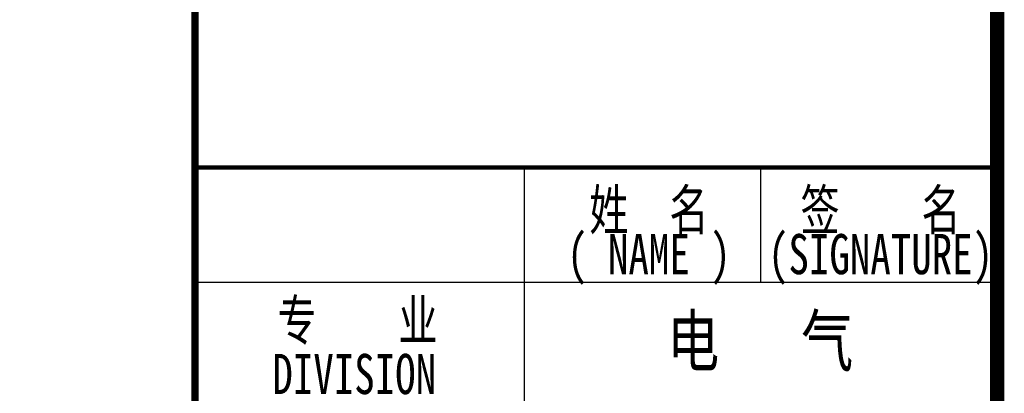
# Model space of a CAD drawing. Extents: x 427948 to 764348, y 274849 to 601549.
# Tile 179 of 212: x 672424 to 679298, y 527875 to 530479. Entities that reach past the tile are written whole.
import ezdxf
from ezdxf.enums import TextEntityAlignment as Align

# ---------------------------------------------------------------- set-up
doc = ezdxf.new("R2010")
doc.units = 0
doc.header["$LTSCALE"] = 1000
doc.header["$MEASUREMENT"] = 0
doc.layers.get('0').update_dxf_attribs({"linetype": 'CONTINUOUS'})
doc.layers.add('PUB_TITLE', color=4, linetype='CONTINUOUS')
doc.layers.add('TK', color=7, linetype='CONTINUOUS')
doc.styles.add('-宋体', font='txt', dxfattribs={"width": 0.8})
doc.styles.add('TKHZ1', font='txt', dxfattribs={"width": 0.8})

# ---------------------------------------------------------------- blocks, each defined once
blk = doc.blocks.new('24')
at = {"color": 4}
blk.add_line((-1110888.9, 145318.9), (-1110888.9, 202718.9), dxfattribs=at)
at = {"layer": 'PUB_TITLE'}
for p, q in [((-1110888.9, 145318.9), (-1110888.9, 202718.9)), ((-1114188.9, 154908.4), (-1114188.9, 161318.9)), ((-1112538.9, 160518.9), (-1112538.9, 161318.9)), ((-1116488.9, 160518.9), (-1110888.9, 160518.9))]:
    blk.add_line(p, q, dxfattribs=at)
at = {"layer": 'PUB_TITLE', "linetype": 'Continuous', "const_width": 100}
blk.add_lwpolyline([(-1191488.9, 145318.9), (-1110888.9, 145318.9), (-1110888.9, 202718.9), (-1191488.9, 202718.9)], close=True, dxfattribs=at)
at = {"layer": 'PUB_TITLE'}
for points, const_width in [([(-1116488.9, 145318.9), (-1116488.9, 202718.9)], 50), ([(-1116488.9, 161318.9), (-1110888.9, 161318.9)], 29.8)]:
    blk.add_lwpolyline(points, dxfattribs=dict(at, const_width=const_width))
at = {"layer": 'PUB_TITLE', "linetype": 'Continuous', "const_width": 80}
blk.add_lwpolyline([(-1110888.9, 145318.9), (-1110888.9, 202718.9)], dxfattribs=at)
at = {"layer": 'TK', "style": '-宋体', "width": 0.75}
for s, p in [('姓  名', (-1113320.2, 161028.7)), ('签    名', (-1111702.9, 161028.7)), ('( NAME )', (-1113320.2, 160693.3)), ('(SIGNATURE)', (-1111702.9, 160693.3)), ('专    业', (-1115354.3, 160258.9)), ('DIVISION ', (-1115305.7, 159879))]:
    blk.add_text(s, height=280, dxfattribs=at).set_placement(p, align=Align.MIDDLE)
at = {"layer": 'TK', "style": 'TKHZ1', "width": 0.8}
blk.add_text('电   气', height=350, dxfattribs=at).set_placement((-1112543.5, 159934.4), align=Align.CENTER)

msp = doc.modelspace()

# ---------------------------------------------------------------- block references
msp.add_blockref('24', (1790136.9, 368130.5))

doc.saveas('drawing.dxf')
